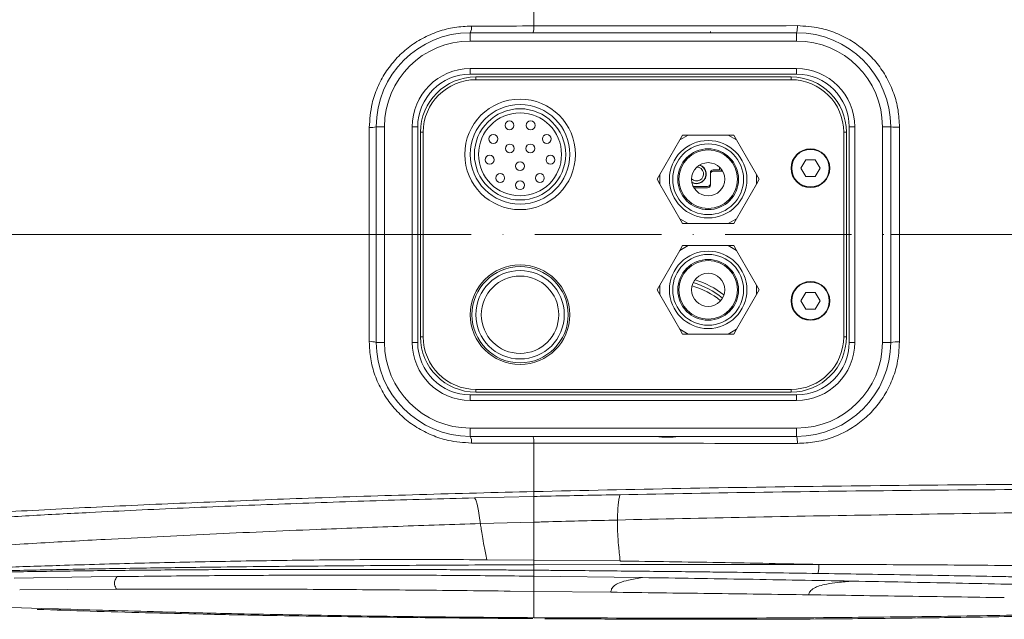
# Model space of a CAD drawing. Header units: millimetres. Extents: x -33 to 2421, y -2345 to -563.
# Tile 4 of 31: x 371 to 549, y -1811 to -1703. Entities that reach past the tile are written whole.
import ezdxf

# ---------------------------------------------------------------- set-up
doc = ezdxf.new("R2010")
doc.units = ezdxf.units.MM
doc.header["$LTSCALE"] = 0.3175
doc.linetypes.add('ACAD_ISO10W100', pattern=[18, 12, -3, 0, -3])
for name, color, linetype, lineweight in [('1轮廓实线层', 7, 'Continuous', 18), ('中心线', 4, 'ACAD_ISO10W100', 20), ('粗实线', 7, 'Continuous', 40)]:
    doc.layers.add(name, color=color, linetype=linetype, lineweight=lineweight)

msp = doc.modelspace()

# ---------------------------------------------------------------- linework, layer by layer
at = {"layer": '1轮廓实线层', "lineweight": 18}
for p, q in [((464.3354, -1695.3766), (464.3354, -1704.14)), ((452.8362, -1705.3593), (452.8362, -1706.8593)), ((452.8362, -1705.3593), (511.8362, -1705.3593)), ((511.8362, -1705.3593), (511.8362, -1706.8593)), ((511.8362, -1706.8593), (452.8362, -1706.8593)), ((452.8362, -1711.8593), (511.8362, -1711.8593)), ((452.8362, -1712.8594), (452.8362, -1711.8593)), ((511.8362, -1712.8594), (511.8362, -1711.8593)), ((511.8362, -1712.8594), (452.8362, -1712.8594)), ((453.8362, -1713.8593), (453.8362, -1713.3593)), ((453.8362, -1713.3593), (510.8362, -1713.3593)), ((510.8362, -1713.8593), (453.8362, -1713.8593)), ((510.8362, -1713.3593), (510.8362, -1713.8593)), ((435.8362, -1722.3594), (437.3362, -1722.3594)), ((435.8362, -1761.3594), (435.8362, -1722.3594)), ((437.3362, -1722.3594), (437.3362, -1761.3594)), ((442.3362, -1761.3594), (442.3362, -1722.3594)), ((443.3362, -1722.3594), (442.3362, -1722.3594)), ((443.3362, -1722.3594), (443.3362, -1761.3594)), ((521.3362, -1722.3594), (522.3362, -1722.3594)), ((521.3362, -1761.3594), (521.3362, -1722.3594)), ((522.3362, -1722.3594), (522.3362, -1761.3594)), ((528.8362, -1722.3594), (527.3362, -1722.3594)), ((527.3362, -1761.3594), (527.3362, -1722.3594)), ((528.8362, -1722.3594), (528.8362, -1761.3594)), ((444.3362, -1723.3593), (443.8362, -1723.3593)), ((443.8362, -1760.3593), (443.8362, -1723.3593)), ((444.3362, -1723.3593), (444.3362, -1760.3593)), ((492.2174, -1723.8593), (490.7174, -1724.7254)), ((490.7174, -1724.7254), (491.2174, -1723.8593)), ((491.2174, -1723.8593), (492.2174, -1723.8593)), ((492.2174, -1723.8593), (499.455, -1723.8593)), ((500.455, -1723.8593), (499.455, -1723.8593)), ((499.455, -1723.8593), (500.955, -1724.7254)), ((500.955, -1724.7254), (500.455, -1723.8593)), ((520.3362, -1760.3593), (520.3362, -1723.3593)), ((520.8362, -1723.3593), (520.3362, -1723.3593)), ((520.8362, -1723.3593), (520.8362, -1760.3593)), ((487.0986, -1730.9933), (490.7174, -1724.7254)), ((500.955, -1724.7254), (504.5738, -1730.9933)), ((497.8928, -1729.6752), (497.8928, -1730.0636)), ((513.4762, -1728.3698), (512.6162, -1729.8593)), ((512.6162, -1729.8593), (513.4762, -1731.3489)), ((515.1962, -1728.3698), (513.4762, -1728.3698)), ((516.0562, -1729.8593), (515.1962, -1728.3698)), ((515.1962, -1731.3489), (516.0562, -1729.8593)), ((486.5986, -1731.8593), (487.0986, -1730.9933)), ((487.0986, -1730.9933), (487.0986, -1732.7253)), ((496.2428, -1730.6636), (496.2428, -1732.6636)), ((497.7928, -1730.1636), (496.7428, -1730.1636)), ((498.0928, -1730.4136), (496.7428, -1730.4136)), ((498.1562, -1730.4136), (498.0928, -1730.4136)), ((498.1562, -1730.391), (498.1562, -1730.4136)), ((498.3144, -1730.4136), (498.1562, -1730.4136)), ((498.1928, -1730.0029), (498.1928, -1730.3136)), ((498.3144, -1730.4136), (498.3144, -1730.1686)), ((498.4649, -1730.4136), (498.3144, -1730.4136)), ((504.5738, -1732.7253), (504.5738, -1730.9933)), ((504.5738, -1730.9933), (505.0738, -1731.8593)), ((513.4762, -1731.3489), (515.1962, -1731.3489)), ((487.0986, -1732.7253), (486.5986, -1731.8593)), ((490.7174, -1738.9933), (487.0986, -1732.7253)), ((495.7428, -1733.1636), (493.1346, -1733.1636)), ((495.7428, -1733.4136), (493.2703, -1733.4136)), ((496.2428, -1732.6636), (496.2428, -1732.9136)), ((504.5738, -1732.7253), (500.955, -1738.9933)), ((505.0738, -1731.8593), (504.5738, -1732.7253)), ((490.7174, -1738.9933), (492.2174, -1739.8593)), ((491.2174, -1739.8593), (490.7174, -1738.9933)), ((492.2174, -1739.8593), (491.2174, -1739.8593)), ((499.455, -1739.8593), (492.2174, -1739.8593)), ((499.455, -1739.8593), (500.955, -1738.9933)), ((500.455, -1739.8593), (499.455, -1739.8593)), ((500.955, -1738.9933), (500.455, -1739.8593)), ((492.2174, -1743.8593), (490.7174, -1744.7253)), ((490.7174, -1744.7253), (491.2174, -1743.8593)), ((491.2174, -1743.8593), (492.2174, -1743.8593)), ((492.2174, -1743.8593), (499.455, -1743.8593)), ((500.455, -1743.8593), (499.455, -1743.8593)), ((499.455, -1743.8593), (500.955, -1744.7253)), ((500.955, -1744.7253), (500.455, -1743.8593)), ((487.0986, -1750.9933), (490.7174, -1744.7253)), ((500.955, -1744.7253), (504.5738, -1750.9933)), ((486.5986, -1751.8593), (487.0986, -1750.9933)), ((487.0986, -1750.9933), (487.0986, -1752.7254)), ((504.5738, -1752.7254), (504.5738, -1750.9933)), ((504.5738, -1750.9933), (505.0738, -1751.8593)), ((487.0986, -1752.7254), (486.5986, -1751.8593)), ((490.7174, -1758.9933), (487.0986, -1752.7254)), ((504.5738, -1752.7254), (500.955, -1758.9933)), ((505.0738, -1751.8593), (504.5738, -1752.7254)), ((513.4762, -1752.3698), (512.6162, -1753.8593)), ((515.1962, -1752.3698), (513.4762, -1752.3698)), ((516.0562, -1753.8593), (515.1962, -1752.3698)), ((512.6162, -1753.8593), (513.4762, -1755.3489)), ((515.1962, -1755.3489), (516.0562, -1753.8593)), ((513.4762, -1755.3489), (515.1962, -1755.3489)), ((490.7174, -1758.9933), (492.2174, -1759.8593)), ((491.2174, -1759.8593), (490.7174, -1758.9933)), ((492.2174, -1759.8593), (491.2174, -1759.8593)), ((499.455, -1759.8593), (492.2174, -1759.8593)), ((499.455, -1759.8593), (500.955, -1758.9933)), ((500.455, -1759.8593), (499.455, -1759.8593)), ((500.955, -1758.9933), (500.455, -1759.8593)), ((437.3362, -1761.3594), (435.8362, -1761.3594)), ((442.3362, -1761.3594), (443.3362, -1761.3594)), ((444.3362, -1760.3593), (443.8362, -1760.3593)), ((520.8362, -1760.3593), (520.3362, -1760.3593)), ((522.3362, -1761.3594), (521.3362, -1761.3594)), ((527.3362, -1761.3594), (528.8362, -1761.3594)), ((452.8362, -1771.8594), (452.8362, -1770.8593)), ((452.8362, -1770.8593), (511.8362, -1770.8593)), ((453.8362, -1769.8593), (510.8362, -1769.8593)), ((453.8362, -1769.8593), (453.8362, -1770.3593)), ((510.8362, -1770.3593), (453.8362, -1770.3593)), ((510.8362, -1770.3593), (510.8362, -1769.8593)), ((511.8362, -1771.8594), (511.8362, -1770.8593)), ((511.8362, -1771.8594), (452.8362, -1771.8594)), ((452.8362, -1776.8594), (511.8362, -1776.8594)), ((452.8362, -1776.8594), (452.8362, -1778.3593)), ((511.8362, -1776.8594), (511.8362, -1778.3593)), ((511.8362, -1778.3593), (452.8362, -1778.3593)), ((464.3354, -1779.5787), (464.3354, -1788.3421)), ((464.3354, -1788.3413), (464.3354, -1789.2268)), ((453.6204, -1789.4792), (464.3353, -1789.2268)), ((464.3354, -1789.2268), (464.3354, -1793.8721)), ((454.6754, -1794.1446), (464.3354, -1793.8721)), ((464.3354, -1793.8718), (464.3354, -1800.7336)), ((455.8204, -1800.6595), (464.3355, -1800.7336)), ((464.3355, -1800.7336), (479.9297, -1800.8834)), ((464.3354, -1802.5606), (463.4162, -1802.5531)), ((480.0038, -1801.5287), (464.3354, -1801.5678)), ((464.3354, -1801.5678), (464.3354, -1802.5606)), ((464.3354, -1802.5606), (464.3354, -1803.6396)), ((384.3254, -1803.7797), (370.3649, -1804.008)), ((388.9833, -1803.7186), (384.3254, -1803.7797)), ((483.6985, -1803.8913), (464.3354, -1803.6396)), ((464.3354, -1803.6396), (464.3354, -1806.384)), ((483.9489, -1803.895), (483.6987, -1803.8913)), ((521.9207, -1804.5339), (521.6104, -1804.5281)), ((380.1021, -1806.0578), (371.3912, -1806.1306)), ((388.8767, -1806.0048), (380.1021, -1806.0578)), ((464.3354, -1806.384), (460.0791, -1806.3373)), ((478.2469, -1806.5456), (464.3354, -1806.384)), ((464.3354, -1806.384), (464.3354, -1811.1438))]:
    msp.add_line(p, q, dxfattribs=at)
for centre, radius, start, end in [((450.995, -1704.4058), 2.0735, 332.621949, 6.954286), ((462.0439, -1704.3988), 2.306, 335.384161, 6.444133), ((508.2104, -1704.3672), 3.7591, 344.696668, 4.356577), ((452.8362, -1722.3593), 17, 90, 180), ((496.7428, -1705.1636), 0.5, 180.000001, 203.046065), ((511.8362, -1722.3593), 17, 0, 90), ((452.8362, -1722.3593), 15.5, 90, 180), ((511.8362, -1722.3593), 15.5, 0, 90), ((452.8362, -1722.3593), 10.5, 90, 180), ((511.8362, -1722.3593), 10.5, 0, 90), ((452.8362, -1722.3593), 9.5, 90, 180), ((453.8362, -1723.3593), 10, 90, 180), ((453.8362, -1723.3593), 9.5, 90, 180), ((510.8362, -1723.3593), 10, 0, 90), ((510.8362, -1723.3593), 9.5, 0, 90), ((511.8362, -1722.3593), 9.5, 0, 90), ((434.8565, -1718.8007), 3.691, 265.675053, 285.392866), ((530.0127, -1714.8399), 7.6109, 261.107642, 273.099332), ((514.3362, -1729.8593), 3.5, 90, 270), ((493.7428, -1730.9136), 1.2696, 224.466674, 86.910342), ((493.7428, -1730.9136), 1.698, 239.507692, 71.869324), ((493.7428, -1730.9136), 1.75, 240.974145, 70.402871), ((514.3362, -1729.8593), 3.5, 270, 0), ((496.7428, -1730.6636), 0.5, 90.000001, 180.000002), ((496.7428, -1730.9136), 0.5, 90.000001, 180.000002), ((497.7928, -1730.0636), 0.1, 270.000001, 0.000002), ((498.0928, -1730.3136), 0.1, 270.000001, 0.000002), ((495.7428, -1732.6636), 0.5, 270.000001, 0.000002), ((495.7428, -1732.9136), 0.5, 270.000001, 0.000002), ((530.0075, -1225.9658), 515.8937, 269.869911, 270.046163), ((488.479, -1765.8593), 15.4, 51.353046, 73.201761), ((488.479, -1765.8593), 16, 51.476426, 73.078381), ((488.479, -1765.8593), 16.6, 52.024531, 72.530276), ((514.3362, -1753.8593), 3.5, 90, 270), ((514.3362, -1753.8593), 3.5, 270, 0), ((434.8568, -1764.9141), 3.6872, 74.596908, 94.335173), ((452.8362, -1761.3593), 17, 180, 270), ((452.8362, -1761.3593), 15.5, 180, 270), ((452.8362, -1761.3593), 10.5, 180, 270), ((452.8362, -1761.3593), 9.5, 180, 270), ((453.8362, -1760.3593), 10, 180, 270), ((453.8362, -1760.3593), 9.5, 180, 270), ((510.8362, -1760.3593), 9.5, 270, 0), ((510.8362, -1760.3593), 10, 270, 0), ((511.8362, -1761.3593), 15.5, 270, 0), ((511.8362, -1761.3593), 10.5, 270, 0), ((511.8362, -1761.3593), 17, 270, 0), ((511.8362, -1761.3593), 9.5, 270, 0), ((530.0126, -1768.8766), 7.6088, 86.898956, 98.89407), ((450.9945, -1779.3129), 2.074, 353.05006, 27.373705), ((462.0435, -1779.3199), 2.3064, 353.557332, 24.6135), ((488.479, -1765.8593), 12.6667, 260.695788, 279.304212), ((508.2099, -1779.3515), 3.7596, 355.644154, 15.302094)]:
    msp.add_arc(centre, radius, start, end, dxfattribs=at)
for points, knots in [([(434.5781, -1722.4812), (434.6764, -1721.0305), (434.8439, -1718.5593), (435.9979, -1715.2392), (437.4306, -1712.5238), (439.3164, -1710.0924), (441.576, -1707.997), (444.1656, -1706.3125), (446.9977, -1705.0801), (449.9918, -1704.3054), (452.0327, -1704.205), (453.0532, -1704.1548)], [0, 0, 0, 0, 46609.1060389, 79396.22228834, 112182.65064564, 144951.60909962, 177721.10039016, 210729.75752497, 243741.93666842, 276807.22434752, 309876.27819404, 309876.27819404, 309876.27819404, 309876.27819404]), ([(453.0532, -1704.1548), (454.0425, -1704.1535), (457.7996, -1704.1485), (461.5629, -1704.1436), (464.3354, -1704.14)], [0, 0, 0, 0, 22408.89964871, 85107.27047761, 85107.27047761, 85107.27047761, 85107.27047761]), ([(464.3354, -1704.14), (465.3268, -1704.1387), (470.2839, -1704.1324), (486.1316, -1704.1123), (501.0373, -1704.0946), (511.9586, -1704.0816)], [0, 0, 0, 0, 7036.15615304, 35181.25493098, 112329.69435757, 112329.69435757, 112329.69435757, 112329.69435757]), ([(511.9586, -1704.0816), (513.3154, -1704.1641), (515.7043, -1704.3093), (518.9998, -1705.3625), (521.7808, -1706.7592), (524.3005, -1708.6298), (526.44, -1710.8699), (528.188, -1713.463), (529.4515, -1716.2867), (530.27, -1719.3152), (530.3723, -1721.3883), (530.4242, -1722.4397)], [0, 0, 0, 0, 43380.71559651, 76379.73806032, 110326.78344566, 143073.205988, 176771.7594813, 209378.91161939, 242933.1257534, 275551.74595414, 309123.00087431, 309123.00087431, 309123.00087431, 309123.00087431]), ([(434.5733, -1741.859), (434.5733, -1740.859), (434.5734, -1735.8571), (434.5746, -1729.3891), (434.5774, -1723.9398), (434.5781, -1722.4812)], [0, 0, 0, 0, 17361.44646788, 86843.40634337, 112237.36342846, 112237.36342846, 112237.36342846, 112237.36342846]), ([(530.4242, -1722.4397), (530.4239, -1723.4384), (530.4226, -1728.4326), (530.4222, -1734.9085), (530.423, -1740.3843), (530.4232, -1741.8593)], [0, 0, 0, 0, 17284.19783873, 86432.53871177, 111928.03297994, 111928.03297994, 111928.03297994, 111928.03297994]), ([(368.0213, -1741.8593), (369.4023, -1741.8593), (372.1663, -1741.8594), (374.9455, -1741.8593), (376.3362, -1741.8593)], [0, 0, 0, 0, 42522.58450883, 85108.36715065, 85108.36715065, 85108.36715065, 85108.36715065]), ([(376.3362, -1741.8593), (380.3637, -1741.8592), (388.2447, -1741.8589), (399.921, -1741.8587), (411.5355, -1741.8586), (423.0283, -1741.8586), (430.802, -1741.8588), (434.5733, -1741.859)], [0, 0, 0, 0, 37432.8334311, 73249.43206307, 107453.24648723, 143793.61537278, 178035.51495487, 178035.51495487, 178035.51495487, 178035.51495487]), ([(434.5733, -1741.859), (434.7449, -1741.859), (435.088, -1741.8592), (435.499, -1741.8599), (435.7818, -1741.8608), (435.8181, -1741.8615), (435.8362, -1741.8618)], [0, 0, 0, 0, 37657.3841093, 75316.91759061, 112973.57243912, 150630.56862755, 150630.56862755, 150630.56862755, 150630.56862755]), ([(434.5781, -1761.2375), (434.5776, -1760.2404), (434.575, -1755.2537), (434.5734, -1748.7874), (434.5733, -1743.3227), (434.5733, -1741.8597)], [0, 0, 0, 0, 17337.2031351, 86713.77866582, 112077.96494574, 112077.96494574, 112077.96494574, 112077.96494574]), ([(530.4232, -1741.8593), (530.423, -1742.8593), (530.4224, -1747.8601), (530.4225, -1754.3368), (530.4238, -1759.8059), (530.4242, -1761.279)], [0, 0, 0, 0, 17259.40205496, 86311.38750345, 111768.4086314, 111768.4086314, 111768.4086314, 111768.4086314]), ([(574.3354, -1741.8593), (570.0863, -1741.8593), (563.7126, -1741.8593), (555.0762, -1741.8593), (548.4239, -1741.8593), (541.304, -1741.8593), (535.3038, -1741.8593), (531.5681, -1741.8593), (530.4232, -1741.8593)], [0, 0, 0, 0, 62526.89605961, 93789.95609678, 127127.9985521, 160467.16973105, 198640.42915893, 215510.83858924, 215510.83858924, 215510.83858924, 215510.83858924]), ([(453.0532, -1779.5639), (451.6372, -1779.4722), (449.2049, -1779.3146), (445.8972, -1778.2178), (443.153, -1776.8249), (440.6812, -1774.9707), (438.54, -1772.732), (436.81, -1770.1532), (435.5382, -1767.3239), (434.7338, -1764.3212), (434.63, -1762.2654), (434.5781, -1761.2375)], [0, 0, 0, 0, 45578.59464277, 78285.262964, 110988.26013041, 143790.65345401, 176592.28449171, 209577.26299322, 242564.39896689, 275495.46219143, 308427.17105615, 308427.17105615, 308427.17105615, 308427.17105615]), ([(530.4242, -1761.279), (530.3434, -1762.5988), (530.1994, -1764.9505), (529.1562, -1768.2147), (527.7505, -1771.0047), (525.8618, -1773.5345), (523.5984, -1775.6794), (520.9854, -1777.422), (518.1455, -1778.6769), (515.1013, -1779.4867), (513.016, -1779.5865), (511.9586, -1779.6371)], [0, 0, 0, 0, 41906.46970383, 74675.62214832, 108413.4887698, 141235.273096, 175031.79200179, 207673.96366461, 241256.12021867, 273998.08072551, 307673.05208178, 307673.05208178, 307673.05208178, 307673.05208178]), ([(464.3354, -1779.5787), (463.3442, -1779.5774), (459.5801, -1779.5725), (455.8219, -1779.5675), (453.0532, -1779.5639)], [0, 0, 0, 0, 22285.33012899, 84637.87497027, 84637.87497027, 84637.87497027, 84637.87497027]), ([(511.9586, -1779.6371), (510.9621, -1779.6359), (505.9794, -1779.6299), (490.0772, -1779.6113), (475.2207, -1779.5925), (464.3354, -1779.5787)], [0, 0, 0, 0, 6992.46625528, 34962.86751951, 111632.42916676, 111632.42916676, 111632.42916676, 111632.42916676]), ([(464.3353, -1788.3421), (473.1877, -1788.1461), (491.0962, -1787.7495), (518.3692, -1787.3401), (546.183, -1787.0577), (564.9116, -1786.9539), (574.3353, -1786.9017)], [0, 0, 0, 0, 36335.6879683, 73507.77933788, 111361.88138464, 149699.15342117, 149699.15342117, 149699.15342117, 149699.15342117]), ([(302.0541, -1798.1239), (303.023, -1797.9568), (304.9658, -1797.6216), (308.4673, -1797.0616), (313.3078, -1796.3846), (319.8372, -1795.6109), (328.1934, -1794.7917), (337.0369, -1794.0668), (346.186, -1793.4255), (357.6593, -1792.679), (371.6908, -1791.8294), (388.4665, -1790.9772), (405.7997, -1790.2105), (424.2359, -1789.495), (443.7816, -1788.8605), (457.4365, -1788.5161), (464.3353, -1788.3421)], [0, 0, 0, 0, 14755.83811166, 29587.87177063, 44535.49055998, 71580.21955815, 98853.13698754, 126355.00722809, 153972.35369404, 181655.86618544, 227963.5331435, 274709.44441821, 322067.89752328, 370185.6202816, 423865.02383469, 478677.57655317, 478677.57655317, 478677.57655317, 478677.57655317]), ([(479.8741, -1788.9056), (488.5427, -1788.7459), (506.0515, -1788.4234), (532.6445, -1788.1107), (555.4702, -1787.9384), (569.4214, -1787.8723), (574.3353, -1787.849)], [0, 0, 0, 0, 41350.93120623, 83519.36865934, 126342.09454446, 149626.65950487, 149626.65950487, 149626.65950487, 149626.65950487]), ([(323.1535, -1796.3793), (326.1753, -1796.0768), (332.2374, -1795.4698), (342.0018, -1794.7108), (352.0712, -1794.0032), (362.4449, -1793.3291), (373.1179, -1792.6964), (385.9192, -1792.0149), (400.9379, -1791.3065), (418.216, -1790.6016), (435.8006, -1789.9698), (447.6704, -1789.6432), (453.6204, -1789.4795)], [0, 0, 0, 0, 27912.18571423, 55996.05445828, 84276.87655213, 112760.7493038, 141450.16139222, 170344.4833051, 214040.08725097, 258121.39558591, 302509.2996894, 347124.32300786, 347124.32300786, 347124.32300786, 347124.32300786]), ([(453.6204, -1789.4797), (453.6956, -1789.5857), (453.8535, -1789.8084), (454.0785, -1790.6227), (454.3136, -1791.7973), (454.4907, -1792.9348), (454.5822, -1793.5224)], [0, 0, 0, 0, 32730.60667545, 68753.45658779, 108032.3445285, 150000.81301649, 150000.81301649, 150000.81301649, 150000.81301649]), ([(464.3353, -1789.2268), (465.1065, -1789.2099), (470.2782, -1789.0969), (475.4627, -1788.9935), (479.8741, -1788.9056)], [0, 0, 0, 0, 12607.69296714, 84543.8921193, 84543.8921193, 84543.8921193, 84543.8921193]), ([(479.8741, -1788.9067), (479.8339, -1789.1079), (479.7488, -1789.5346), (479.6191, -1790.3989), (479.4861, -1791.517), (479.4529, -1792.8128), (479.4356, -1793.4877)], [0, 0, 0, 0, 31656.95024267, 67152.16432263, 106786.92829511, 149879.79759777, 149879.79759777, 149879.79759777, 149879.79759777]), ([(479.4356, -1793.4877), (487.2675, -1793.3134), (503.0398, -1792.9622), (526.859, -1792.5459), (550.6836, -1792.1824), (566.5105, -1791.9408), (574.3354, -1791.8214)], [0, 0, 0, 0, 37041.22262775, 74595.42395029, 112519.49585964, 149604.44337776, 149604.44337776, 149604.44337776, 149604.44337776]), ([(454.5822, -1793.5224), (454.5974, -1793.6232), (454.628, -1793.8253), (454.6596, -1794.0379), (454.6754, -1794.1446)], [0, 0, 0, 0, 42144.95384977, 84560.7971557, 84560.7971557, 84560.7971557, 84560.7971557]), ([(464.3354, -1793.8721), (465.2184, -1793.8483), (470.2481, -1793.7128), (475.2839, -1793.5895), (479.4356, -1793.4879)], [0, 0, 0, 0, 14838.18026047, 84515.00565334, 84515.00565334, 84515.00565334, 84515.00565334]), ([(479.4354, -1793.488), (479.4343, -1793.8331), (479.4321, -1794.5262), (479.4715, -1795.8716), (479.5891, -1797.5663), (479.7556, -1799.3367), (479.8741, -1800.3891), (479.932, -1800.903)], [0, 0, 0, 0, 45081.99252952, 90537.94381592, 134994.99684326, 156438.41110208, 176904.23590431, 176904.23590431, 176904.23590431, 176904.23590431]), ([(350.5922, -1799.2319), (354.495, -1798.9592), (362.3354, -1798.4112), (374.4729, -1797.6721), (388.9263, -1796.8639), (405.7718, -1796.0145), (418.5631, -1795.4705), (424.9877, -1795.1972)], [0, 0, 0, 0, 28992.54083336, 58245.10078308, 87741.48792575, 132390.36326834, 177444.09434854, 177444.09434854, 177444.09434854, 177444.09434854]), ([(424.9877, -1795.1972), (429.9153, -1795.0016), (439.7883, -1794.6098), (449.707, -1794.2998), (454.6754, -1794.1446)], [0, 0, 0, 0, 42214.58392074, 84582.36393404, 84582.36393404, 84582.36393404, 84582.36393404]), ([(455.8202, -1800.6782), (455.6503, -1799.8243), (455.3007, -1798.0678), (455.0151, -1796.3748), (454.8199, -1795.1284), (454.7235, -1794.4717), (454.6754, -1794.1444)], [0, 0, 0, 0, 35575.41865975, 73187.60222705, 111688.88609637, 149922.43563181, 149922.43563181, 149922.43563181, 149922.43563181]), ([(337.9767, -1803.5499), (341.1595, -1803.352), (347.5488, -1802.9547), (357.6589, -1802.4722), (368.027, -1802.0513), (379.8219, -1801.6496), (393.0458, -1801.281), (407.6891, -1800.9569), (417.5525, -1800.8169), (422.5007, -1800.7466)], [0, 0, 0, 0, 29630.3132128, 59480.85743754, 89562.90911458, 119866.18030687, 160592.29301882, 201646.58756613, 242976.35472738, 242976.35472738, 242976.35472738, 242976.35472738]), ([(422.5007, -1800.7466), (428.0313, -1800.6895), (439.1147, -1800.5751), (450.2442, -1800.6438), (455.8202, -1800.6782)], [0, 0, 0, 0, 42187.04528323, 84545.12388953, 84545.12388953, 84545.12388953, 84545.12388953]), ([(464.3354, -1800.7406), (464.3359, -1800.8839), (464.3369, -1801.1735), (464.3359, -1801.4352), (464.3354, -1801.5675)], [0, 0, 0, 0, 41795.01129248, 84488.52933175, 84488.52933175, 84488.52933175, 84488.52933175]), ([(479.932, -1800.903), (485.892, -1800.9889), (497.8796, -1801.1616), (509.8468, -1801.3946), (515.8641, -1801.5118)], [0, 0, 0, 0, 41951.78875675, 84379.42739492, 84379.42739492, 84379.42739492, 84379.42739492]), ([(464.3354, -1801.5678), (458.021, -1801.5975), (445.392, -1801.6569), (426.5083, -1801.7891), (409.97, -1801.9536), (395.7789, -1802.1419), (383.9142, -1802.3336), (372.142, -1802.5659), (360.5105, -1802.8419), (349.0454, -1803.1647), (341.6662, -1803.4217), (337.9767, -1803.5503)], [0, 0, 0, 0, 45143.02271859, 90287.02555352, 135430.46730012, 164222.43200507, 193013.79081436, 221804.71520286, 250595.5531214, 279383.69747029, 308170.08967896, 308170.08967896, 308170.08967896, 308170.08967896]), ([(376.939, -1802.7572), (373.2498, -1802.8173), (365.7156, -1802.9401), (358.3406, -1803.116), (354.5767, -1803.2058)], [0, 0, 0, 0, 41501.2925225, 84755.44959166, 84755.44959166, 84755.44959166, 84755.44959166]), ([(399.7623, -1802.5053), (395.9388, -1802.5361), (388.2918, -1802.5977), (380.7233, -1802.704), (376.939, -1802.7572)], [0, 0, 0, 0, 42348.13345887, 84695.28221173, 84695.28221173, 84695.28221173, 84695.28221173]), ([(411.2688, -1802.4422), (409.3477, -1802.4503), (405.5063, -1802.4667), (401.6766, -1802.4925), (399.7623, -1802.5053)], [0, 0, 0, 0, 42333.45561102, 84645.50235798, 84645.50235798, 84645.50235798, 84645.50235798]), ([(422.8166, -1802.4149), (420.8898, -1802.4172), (417.0363, -1802.422), (413.1913, -1802.4354), (411.2688, -1802.4422)], [0, 0, 0, 0, 42306.66434032, 84613.94938535, 84613.94938535, 84613.94938535, 84613.94938535]), ([(445.9922, -1802.4538), (442.1243, -1802.44), (434.3884, -1802.4123), (426.6739, -1802.414), (422.8166, -1802.4149)], [0, 0, 0, 0, 42284.39916065, 84569.27523557, 84569.27523557, 84569.27523557, 84569.27523557]), ([(457.6056, -1802.5123), (455.441, -1802.4998), (451.5682, -1802.4773), (447.6988, -1802.461), (445.9922, -1802.4538)], [0, 0, 0, 0, 47241.43200083, 84518.85548466, 84518.85548466, 84518.85548466, 84518.85548466]), ([(463.4162, -1802.5531), (462.6077, -1802.5468), (460.6707, -1802.5318), (458.734, -1802.5195), (457.6056, -1802.5123)], [0, 0, 0, 0, 35264.00801921, 84491.42447729, 84491.42447729, 84491.42447729, 84491.42447729]), ([(469.2283, -1802.6034), (468.2596, -1802.5947), (466.6286, -1802.5799), (464.9976, -1802.5662), (464.3354, -1802.5606)], [0, 0, 0, 0, 50172.42689028, 84474.97720164, 84474.97720164, 84474.97720164, 84474.97720164]), ([(480.8525, -1802.7153), (478.9151, -1802.6955), (475.0404, -1802.6559), (471.1657, -1802.6209), (469.2283, -1802.6034)], [0, 0, 0, 0, 42226.33097111, 84453.03956315, 84453.03956315, 84453.03956315, 84453.03956315]), ([(515.8642, -1801.5118), (509.891, -1801.5057), (497.9447, -1801.4936), (485.9841, -1801.517), (480.0038, -1801.5288)], [0, 0, 0, 0, 42201.74320348, 84404.09648763, 84404.09648763, 84404.09648763, 84404.09648763]), ([(492.4751, -1802.8423), (490.5383, -1802.8202), (486.6646, -1802.7759), (482.7898, -1802.7355), (480.8525, -1802.7153)], [0, 0, 0, 0, 42210.29570272, 84420.47742148, 84420.47742148, 84420.47742148, 84420.47742148]), ([(515.696, -1803.1501), (510.1244, -1803.0705), (503.0435, -1802.9694), (495.5194, -1802.8781), (493.3522, -1802.8525), (492.6962, -1802.8449), (492.4751, -1802.8423)], [0, 0, 0, 0, 107782.96493057, 136978.36912728, 145381.12513342, 149651.76826285, 149651.76826285, 149651.76826285, 149651.76826285]), ([(515.696, -1803.1501), (515.7302, -1802.9877), (515.7814, -1802.7442), (515.8394, -1802.1247), (515.856, -1801.713), (515.8642, -1801.5119)], [0, 0, 0, 0, 56385.56769327, 84531.99092009, 111389.06649454, 111389.06649454, 111389.06649454, 111389.06649454]), ([(574.3355, -1802.0196), (567.8674, -1801.9274), (554.9313, -1801.7431), (535.4239, -1801.5757), (522.3841, -1801.5332), (515.8642, -1801.512)], [0, 0, 0, 0, 37094.52390757, 74189.69893524, 111284.83168991, 111284.83168991, 111284.83168991, 111284.83168991]), ([(388.9834, -1803.7186), (388.8148, -1803.9805), (388.5129, -1804.4493), (388.4725, -1805.2412), (388.751, -1805.7285), (388.9089, -1806.0047)], [0, 0, 0, 0, 39600.78743545, 70881.2254625, 111825.82868093, 111825.82868093, 111825.82868093, 111825.82868093]), ([(464.3354, -1803.6396), (459.6389, -1803.5914), (450.246, -1803.4951), (435.5804, -1803.4448), (420.3639, -1803.4632), (404.609, -1803.5465), (394.1919, -1803.6613), (388.9834, -1803.7186)], [0, 0, 0, 0, 32942.36254006, 65883.8670077, 102948.06434573, 140011.09345365, 177073.08133569, 177073.08133569, 177073.08133569, 177073.08133569]), ([(483.9489, -1803.895), (483.0821, -1804.0319), (481.5523, -1804.2735), (479.8281, -1804.7806), (478.7859, -1805.3428), (478.34, -1805.9529), (478.2775, -1806.351), (478.2469, -1806.5456)], [0, 0, 0, 0, 48694.5201987, 85948.26304091, 115993.7992131, 147064.72147701, 176790.06262902, 176790.06262902, 176790.06262902, 176790.06262902]), ([(521.6099, -1804.5281), (515.3484, -1804.4136), (502.8251, -1804.1845), (490.2411, -1803.9915), (483.9489, -1803.895)], [0, 0, 0, 0, 42186.1577101, 84374.52013421, 84374.52013421, 84374.52013421, 84374.52013421]), ([(521.9212, -1804.5339), (521.0252, -1804.6038), (519.4225, -1804.729), (517.3959, -1805.0279), (515.9513, -1805.3755), (514.8466, -1805.8247), (514.2089, -1806.4001), (514.0531, -1806.8111), (513.9762, -1807.0138)], [0, 0, 0, 0, 48450.00066615, 86667.79178151, 117329.87175172, 143172.73957219, 179458.82898401, 214747.58457522, 214747.58457522, 214747.58457522, 214747.58457522]), ([(547.1691, -1803.6769), (541.9332, -1803.5821), (531.4613, -1803.3924), (520.9511, -1803.2309), (515.696, -1803.1501)], [0, 0, 0, 0, 42150.09937527, 84299.72822941, 84299.72822941, 84299.72822941, 84299.72822941]), ([(559.121, -1805.2762), (552.9838, -1805.1479), (540.6579, -1804.8902), (528.1841, -1804.653), (521.9211, -1804.5339)], [0, 0, 0, 0, 41957.27121425, 84267.04331854, 84267.04331854, 84267.04331854, 84267.04331854]), ([(555.0096, -1803.8239), (553.7037, -1803.7991), (551.0919, -1803.7494), (548.4767, -1803.7011), (547.1691, -1803.6769)], [0, 0, 0, 0, 42118.87424036, 84237.96337282, 84237.96337282, 84237.96337282, 84237.96337282]), ([(406.5057, -1805.9684), (403.5626, -1805.9684), (397.6766, -1805.9683), (391.8315, -1805.9925), (388.9089, -1806.0047)], [0, 0, 0, 0, 42324.06393869, 84646.94335127, 84646.94335127, 84646.94335127, 84646.94335127]), ([(424.4668, -1806.027), (421.468, -1806.0117), (415.4705, -1805.9811), (409.4939, -1805.9727), (406.5057, -1805.9684)], [0, 0, 0, 0, 42299.47887936, 84597.80672812, 84597.80672812, 84597.80672812, 84597.80672812]), ([(460.0791, -1806.3373), (454.1397, -1806.2739), (442.2611, -1806.1473), (430.3982, -1806.0671), (424.4668, -1806.027)], [0, 0, 0, 0, 42264.29613025, 84527.69468379, 84527.69468379, 84527.69468379, 84527.69468379]), ([(395.5818, -1810.0463), (389.4394, -1809.8809), (373.6121, -1809.4548), (356.9892, -1808.8919), (346.5308, -1808.1818), (345.7389, -1808.1281)], [0, 0, 0, 0, 41343.91475597, 106529.89747937, 111870.54478543, 111870.54478543, 111870.54478543, 111870.54478543]), ([(513.9762, -1807.0138), (508.0359, -1806.9318), (496.1549, -1806.7679), (484.2254, -1806.6199), (478.2606, -1806.5458)], [0, 0, 0, 0, 42187.19973163, 84376.1818194, 84376.1818194, 84376.1818194, 84376.1818194]), ([(503.0458, -1811.44), (508.0413, -1811.4214), (518.2546, -1811.3833), (533.6845, -1811.2115), (549.3773, -1810.9717), (563.9099, -1810.6716), (577.1961, -1810.2978), (589.2089, -1809.8302), (601.1704, -1809.1903), (609.1461, -1808.511), (613.146, -1808.1703)], [0, 0, 0, 0, 38012.56046227, 77715.87949431, 117416.14671749, 157436.05463055, 188321.58879544, 218552.32044431, 248912.92685481, 279457.84525849, 279457.84525849, 279457.84525849, 279457.84525849]), ([(531.7264, -1807.2642), (528.7737, -1807.2222), (522.8683, -1807.1381), (516.9402, -1807.0552), (513.9762, -1807.0138)], [0, 0, 0, 0, 42148.40794707, 84296.19688684, 84296.19688684, 84296.19688684, 84296.19688684]), ([(549.3457, -1807.517), (546.4178, -1807.4749), (540.5621, -1807.3906), (534.6716, -1807.3063), (531.7264, -1807.2642)], [0, 0, 0, 0, 42123.63613528, 84246.4960379, 84246.4960379, 84246.4960379, 84246.4960379]), ([(374.5412, -1809.6458), (377.7432, -1809.7553), (384.2789, -1809.9789), (394.2819, -1810.2619), (404.6814, -1810.5161), (415.2241, -1810.7315), (425.6474, -1810.908), (435.8588, -1811.0503), (445.8743, -1811.1633), (455.3177, -1811.2507), (461.3743, -1811.293), (464.1493, -1811.3123)], [0, 0, 0, 0, 33017.36758568, 67392.93736984, 103127.37360367, 140221.16098284, 176062.72042721, 210560.32793662, 245464.58841111, 279284.1569303, 307882.71522348, 307882.71522348, 307882.71522348, 307882.71522348]), ([(378.312, -1809.5733), (378.3897, -1809.5759), (378.5602, -1809.5816), (378.7305, -1809.5873), (378.8233, -1809.5904)], [0, 0, 0, 0, 38573.92996456, 84672.42482837, 84672.42482837, 84672.42482837, 84672.42482837]), ([(395.581, -1810.0744), (399.8886, -1810.1842), (410.3951, -1810.4519), (427.2345, -1810.7524), (445.8456, -1811.0137), (458.257, -1811.1056), (464.335, -1811.1506)], [0, 0, 0, 0, 28181.86005645, 68737.52342846, 110152.57194253, 149897.32175211, 149897.32175211, 149897.32175211, 149897.32175211]), ([(464.3352, -1811.1512), (473.1938, -1811.1903), (491.2168, -1811.27), (515.3654, -1811.1759), (536.9369, -1810.9352), (550.5776, -1810.7155), (558.091, -1810.4943), (559.3229, -1810.4581)], [0, 0, 0, 0, 49358.07046499, 100419.76547199, 134553.24243559, 169575.79882426, 176444.09686725, 176444.09686725, 176444.09686725, 176444.09686725]), ([(466.3256, -1811.3283), (468.1872, -1811.34), (471.7953, -1811.3626), (477.0348, -1811.3907), (482.0725, -1811.4136), (488.1167, -1811.4344), (495.1174, -1811.4485), (500.458, -1811.4428), (503.0458, -1811.44)], [0, 0, 0, 0, 32683.93531906, 63346.16028104, 91986.34453034, 121129.05058594, 169460.49808898, 214891.50575282, 214891.50575282, 214891.50575282, 214891.50575282])]:
    msp.add_open_spline(points, degree=3, knots=knots, dxfattribs=at)
at = {"layer": '中心线', "lineweight": 18, "ltscale": 6}
msp.add_line((292.5654, -1741.8593), (1089.7156, -1741.8593), dxfattribs=at)
at = {"layer": '粗实线', "lineweight": 18}
for centre, radius in [((461.8362, -1727.3593), 10), ((461.8362, -1727.3593), 9), ((461.8362, -1727.3593), 8.25), ((461.8362, -1727.3593), 7.5), ((459.9278, -1722.116), 0.8), ((463.7446, -1722.116), 0.8), ((457.0039, -1724.5694), 0.8), ((466.6685, -1724.5694), 0.8), ((459.9834, -1726.2896), 0.8), ((463.689, -1726.2896), 0.8), ((495.8362, -1731.8593), 7), ((495.8362, -1731.8593), 6.4), ((495.8362, -1731.8593), 5.5), ((514.3362, -1729.8593), 3.5), ((456.3411, -1728.3283), 0.8), ((467.3313, -1728.3283), 0.8), ((495.8362, -1731.8593), 5.3), ((514.3362, -1729.8593), 3.4), ((461.8362, -1729.4987), 0.8), ((495.8362, -1731.8593), 3), ((458.2495, -1731.6337), 0.8), ((465.4229, -1731.6337), 0.8), ((461.8362, -1732.9392), 0.8), ((495.8362, -1751.8593), 7), ((495.8362, -1751.8593), 6.4), ((461.8362, -1756.3593), 9), ((461.8362, -1756.3593), 8.7), ((495.8362, -1751.8593), 5.5), ((495.8362, -1751.8593), 5.3), ((461.8362, -1756.3593), 8), ((461.8362, -1756.3593), 7), ((495.8362, -1751.8593), 3), ((514.3362, -1753.8593), 3.5), ((514.3362, -1753.8593), 3.4)]:
    msp.add_circle(centre, radius, dxfattribs=at)

doc.saveas('drawing.dxf')
